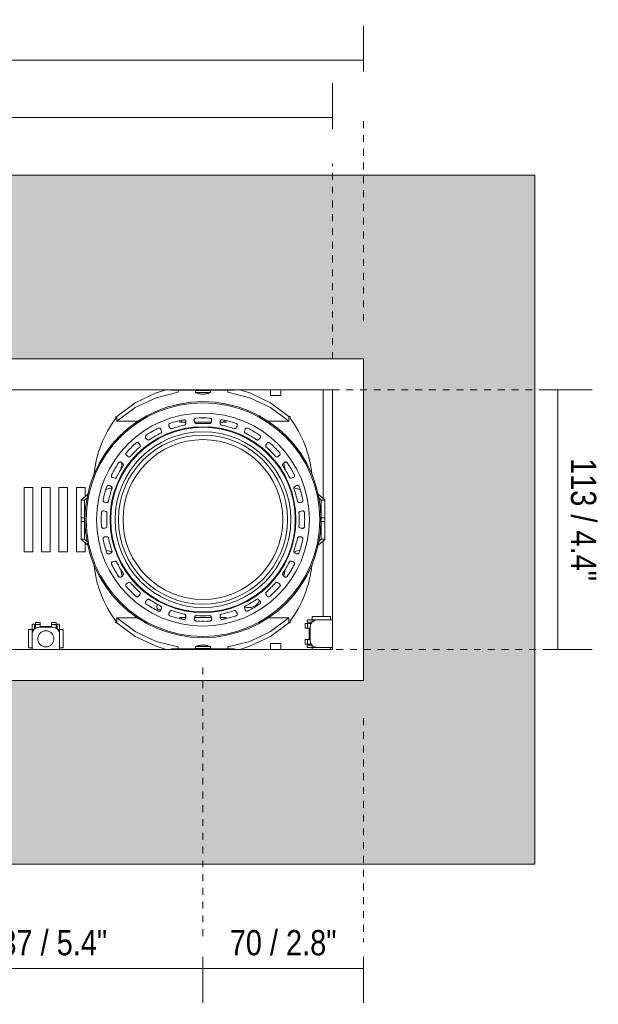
# Model space of a CAD drawing. Header units: millimetres. Extents: x -6861 to -4752, y -1287 to 6892.
# Tile 4 of 12: x -6522 to -6270, y 89 to 518. Entities that reach past the tile are written whole.
import ezdxf

# ---------------------------------------------------------------- set-up
doc = ezdxf.new("R2010")
doc.units = ezdxf.units.MM
doc.linetypes.add('Dash', pattern=[6, 3, -3])
doc.layers.add('A-ANNO-DIMS', color=7, linetype='Dash', lineweight=9, true_color=0xd2d2d2)
for name, color, linetype, lineweight in [('A-ANNO-DIMS-5', 7, 'Continuous', 9), ('A-WALL', 7, 'Continuous', 9), ('E-LITE-EQPM', 7, 'Continuous', 20)]:
    doc.layers.add(name, color=color, linetype=linetype, lineweight=lineweight)
doc.styles.add('Arial Narrow', font='ARIALN.TTF', dxfattribs={"height": 11})
doc.dimstyles.new('FARO_-_2_2mm_Arial_Narrow_mm_Inch_Right', dxfattribs={"dimscale": 304.8, "dimtxt": 11.257741, "dimasz": 0, "dimexe": 0.049213, "dimexo": 0.0625, "dimgap": 0.008202, "dimtad": 1, "dimdec": 0, "dimzin": 0, "dimdsep": 46, "dimtxsty": 'Arial Narrow', "dimblk1": 'NONE', "dimblk2": 'NONE', "dimsah": 1, "dimcen": 0.09, "dimadec": 0, "dimazin": 0, "dimtfac": 1, "dimtdec": 4, "dimtix": 1, "dimtmove": 0, "dimatfit": 3, "dimfxl": 0.016404, "dimfxlon": 1, "dimtvp": 1, "dimtolj": 1, "dimtzin": 0, "dimarcsym": 2})

# ---------------------------------------------------------------- blocks, each defined once
blk = doc.blocks.new('MINI COLIN-3 - 00-656166-Alzado_PDF')
at = {"layer": 'E-LITE-EQPM'}
for p, q in [((-6372.65, 370), (-6786.35, 370)), ((-6372.65, 230), (-6372.65, 370)), ((-6772.85, 356.5), (-6386.15, 356.5)), ((-6456.39, 356.5), (-6456.39, 356.31)), ((-6456.39, 356.31), (-6455.14, 356.31)), ((-6455.14, 356.31), (-6453.38, 356.31)), ((-6453.38, 356.31), (-6453.38, 356.5)), ((-6453.38, 355.45), (-6453.38, 356.31)), ((-6453.38, 356.31), (-6431.81, 356.31)), ((-6445.86, 356.18), (-6445.86, 355.33)), ((-6442.6, 356.18), (-6445.86, 356.18)), ((-6444.68, 356.31), (-6444.68, 356.18)), ((-6439.33, 356.18), (-6442.6, 356.18)), ((-6440.51, 356.18), (-6440.51, 356.31)), ((-6439.33, 355.33), (-6439.33, 356.18)), ((-6431.81, 356.5), (-6431.81, 356.31)), ((-6431.81, 356.31), (-6431.81, 355.45)), ((-6431.81, 356.31), (-6430.05, 356.31)), ((-6430.05, 356.31), (-6428.8, 356.31)), ((-6428.8, 356.31), (-6428.8, 356.5)), ((-6413.19, 354), (-6413.19, 356.5)), ((-6408.69, 356.5), (-6408.69, 354)), ((-6390.2, 309.17), (-6390.2, 356.5)), ((-6386.15, 356.5), (-6386.15, 243.5)), ((-6442.6, 355.33), (-6445.86, 355.33)), ((-6439.33, 355.33), (-6442.6, 355.33)), ((-6408.69, 354), (-6413.19, 354)), ((-6481.04, 343.46), (-6481.13, 343.46)), ((-6480.63, 344.96), (-6480.06, 344.96)), ((-6480.63, 344.96), (-6480.63, 344.15)), ((-6480.06, 342.84), (-6480.06, 344.96)), ((-6452.66, 343.12), (-6452.66, 342.5)), ((-6451.85, 343.31), (-6451.85, 342.5)), ((-6433.34, 343.31), (-6433.34, 342.5)), ((-6432.54, 343.12), (-6432.54, 342.5)), ((-6405.13, 344.96), (-6404.57, 344.96)), ((-6405.13, 344.96), (-6405.13, 342.84)), ((-6404.57, 344.15), (-6404.57, 344.96)), ((-6404.06, 343.46), (-6404.15, 343.46)), ((-6470.91, 342.84), (-6480.06, 342.84)), ((-6451.85, 342.5), (-6452.66, 342.5)), ((-6450.12, 342.5), (-6451.85, 342.5)), ((-6438.99, 342.5), (-6446.2, 342.5)), ((-6433.34, 342.5), (-6435.07, 342.5)), ((-6432.54, 342.5), (-6433.34, 342.5)), ((-6405.13, 342.84), (-6414.28, 342.84)), ((-6520.55, 298.53), (-6520.55, 314)), ((-6520.55, 314), (-6516.75, 314)), ((-6516.75, 314), (-6516.75, 298.53)), ((-6512.95, 298.53), (-6512.95, 314)), ((-6512.95, 314), (-6509.15, 314)), ((-6509.15, 314), (-6509.15, 298.53)), ((-6505.35, 298.53), (-6505.35, 314)), ((-6505.35, 314), (-6501.55, 314)), ((-6501.55, 314), (-6501.55, 298.53)), ((-6497.75, 298.53), (-6497.75, 314)), ((-6497.75, 314), (-6493.95, 314)), ((-6493.95, 314), (-6493.95, 310.08)), ((-6482.21, 313.8), (-6484.91, 313.05)), ((-6400.28, 313.05), (-6402.98, 313.8)), ((-6495.65, 308.61), (-6492.77, 311.09)), ((-6493.04, 309.49), (-6494.15, 308.53)), ((-6392.42, 311.09), (-6389.54, 308.61)), ((-6391.04, 308.53), (-6392.15, 309.49)), ((-6495.65, 308.46), (-6495.65, 308.61)), ((-6495.65, 306.18), (-6495.65, 308.46)), ((-6495.65, 308.46), (-6494.15, 308.46)), ((-6495.65, 300.8), (-6495.65, 306.18)), ((-6494.15, 308.53), (-6494.15, 308.46)), ((-6494.15, 308.46), (-6494.15, 306.18)), ((-6494.15, 306.18), (-6494.15, 300.8)), ((-6391.04, 308.46), (-6391.04, 308.53)), ((-6391.04, 306.18), (-6391.04, 308.46)), ((-6391.04, 308.46), (-6389.54, 308.46)), ((-6391.04, 300.8), (-6391.04, 306.18)), ((-6389.54, 308.61), (-6389.54, 308.46)), ((-6389.54, 308.46), (-6389.54, 306.18)), ((-6389.54, 306.18), (-6389.54, 300.8)), ((-6494.15, 300.8), (-6495.65, 300.8)), ((-6495.65, 300.8), (-6495.65, 299.2)), ((-6494.15, 300.8), (-6494.15, 299.2)), ((-6389.54, 300.8), (-6391.04, 300.8)), ((-6391.04, 300.8), (-6391.04, 299.2)), ((-6389.54, 300.8), (-6389.54, 299.2)), ((-6520.55, 286), (-6520.55, 298.53)), ((-6516.75, 298.53), (-6516.75, 286)), ((-6512.95, 286), (-6512.95, 298.53)), ((-6509.15, 298.53), (-6509.15, 286)), ((-6505.35, 286), (-6505.35, 298.53)), ((-6501.55, 298.53), (-6501.55, 286)), ((-6497.75, 286), (-6497.75, 298.53)), ((-6495.65, 299.2), (-6494.15, 299.2)), ((-6495.65, 293.82), (-6495.65, 299.2)), ((-6494.15, 299.2), (-6494.15, 293.82)), ((-6391.04, 299.2), (-6389.54, 299.2)), ((-6391.04, 293.82), (-6391.04, 299.2)), ((-6389.54, 299.2), (-6389.54, 293.82)), ((-6495.65, 291.54), (-6495.65, 293.82)), ((-6494.15, 293.82), (-6494.15, 291.54)), ((-6391.04, 291.54), (-6391.04, 293.82)), ((-6389.54, 293.82), (-6389.54, 291.54)), ((-6495.65, 291.39), (-6495.65, 291.54)), ((-6495.65, 291.54), (-6494.15, 291.54)), ((-6492.77, 288.91), (-6495.65, 291.39)), ((-6494.15, 291.54), (-6494.15, 291.47)), ((-6494.15, 291.47), (-6493.04, 290.51)), ((-6493.95, 289.92), (-6493.95, 286)), ((-6389.54, 291.39), (-6392.42, 288.91)), ((-6392.15, 290.51), (-6391.04, 291.47)), ((-6391.04, 291.47), (-6391.04, 291.54)), ((-6391.04, 291.54), (-6389.54, 291.54)), ((-6390.2, 257.78), (-6390.2, 290.83)), ((-6389.54, 291.54), (-6389.54, 291.39)), ((-6516.75, 286), (-6520.55, 286)), ((-6509.15, 286), (-6512.95, 286)), ((-6501.55, 286), (-6505.35, 286)), ((-6493.95, 286), (-6497.75, 286)), ((-6484.85, 286.75), (-6482.24, 286.02)), ((-6402.95, 286.02), (-6400.34, 286.75)), ((-6394.98, 257.78), (-6394.98, 255.44)), ((-6394.98, 257.78), (-6393.76, 257.78)), ((-6393.76, 257.78), (-6386.97, 257.78)), ((-6386.97, 256.28), (-6386.97, 257.78)), ((-6516.06, 254.4), (-6517.06, 254.4)), ((-6517.06, 254.31), (-6517.06, 253.55)), ((-6517.06, 253.55), (-6517.06, 250.28)), ((-6516.06, 253.55), (-6516.06, 254.31)), ((-6516.06, 253.55), (-6516.06, 252.31)), ((-6515.56, 254.25), (-6515.56, 255.22)), ((-6515.56, 255.22), (-6513.56, 255.22)), ((-6515.56, 252.73), (-6515.56, 254.25)), ((-6513.56, 254.25), (-6515.56, 254.25)), ((-6508.1, 253.14), (-6513.99, 253.14)), ((-6513.56, 255.22), (-6513.56, 254.25)), ((-6513.56, 253.14), (-6513.56, 254.25)), ((-6508.56, 253.5), (-6513.56, 253.5)), ((-6508.56, 255.22), (-6506.56, 255.22)), ((-6508.56, 255.22), (-6508.56, 254.25)), ((-6506.56, 254.25), (-6508.56, 254.25)), ((-6508.56, 254.25), (-6508.56, 253.14)), ((-6506.56, 255.22), (-6506.56, 254.25)), ((-6506.56, 254.25), (-6506.56, 252.73)), ((-6505.06, 254.4), (-6506.06, 254.4)), ((-6506.06, 254.31), (-6506.06, 253.55)), ((-6506.06, 252.33), (-6506.06, 253.55)), ((-6505.06, 254.31), (-6505.06, 253.55)), ((-6505.06, 253.55), (-6505.06, 250.28)), ((-6481.04, 256.54), (-6481.13, 256.54)), ((-6480.63, 255.85), (-6480.63, 255.04)), ((-6480.06, 255.04), (-6480.63, 255.04)), ((-6470.91, 257.16), (-6480.06, 257.16)), ((-6480.06, 255.04), (-6480.06, 257.16)), ((-6452.66, 257.3), (-6451.85, 257.3)), ((-6452.66, 257.3), (-6452.66, 256.88)), ((-6451.85, 257.3), (-6450.12, 257.3)), ((-6451.85, 257.3), (-6451.85, 256.69)), ((-6446.25, 257.3), (-6438.94, 257.3)), ((-6435.07, 257.3), (-6433.34, 257.3)), ((-6433.34, 257.3), (-6432.54, 257.3)), ((-6433.34, 257.3), (-6433.34, 256.69)), ((-6432.54, 257.3), (-6432.54, 256.88)), ((-6405.13, 257.16), (-6414.28, 257.16)), ((-6405.13, 257.16), (-6405.13, 255.04)), ((-6404.57, 255.04), (-6405.13, 255.04)), ((-6404.57, 255.04), (-6404.57, 255.85)), ((-6404.06, 256.54), (-6404.15, 256.54)), ((-6398.02, 254.78), (-6397.05, 254.78)), ((-6398.02, 252.78), (-6398.02, 254.78)), ((-6397.2, 256.28), (-6397.2, 255.28)), ((-6396.35, 256.28), (-6397.11, 256.28)), ((-6397.11, 255.28), (-6396.35, 255.28)), ((-6397.05, 254.78), (-6395.54, 254.78)), ((-6397.05, 254.78), (-6397.05, 252.78)), ((-6393.07, 256.28), (-6396.35, 256.28)), ((-6395.14, 255.28), (-6396.35, 255.28)), ((-6395.95, 247.34), (-6395.95, 253.23)), ((-6392.91, 256.28), (-6393.07, 256.28)), ((-6392.9, 256.28), (-6386.15, 256.28)), ((-6516.19, 252.18), (-6518.56, 252.18)), ((-6518.56, 250.96), (-6518.56, 252.18)), ((-6518.56, 244.17), (-6518.56, 250.96)), ((-6517.06, 250.28), (-6517.06, 250.1)), ((-6517.05, 250.08), (-6517.05, 243.5)), ((-6503.56, 252.18), (-6505.9, 252.18)), ((-6505.06, 250.28), (-6505.06, 250.1)), ((-6505.05, 243.5), (-6505.05, 250.08)), ((-6503.56, 252.18), (-6503.56, 250.96)), ((-6503.56, 250.96), (-6503.56, 244.17)), ((-6397.05, 252.78), (-6398.02, 252.78)), ((-6397.05, 252.78), (-6395.95, 252.78)), ((-6396.3, 252.78), (-6396.3, 247.78)), ((-6453.38, 243.69), (-6453.38, 244.55)), ((-6445.86, 244.67), (-6445.86, 243.82)), ((-6445.86, 244.67), (-6442.6, 244.67)), ((-6442.6, 244.67), (-6439.33, 244.67)), ((-6439.33, 243.82), (-6439.33, 244.67)), ((-6431.81, 244.55), (-6431.81, 243.69)), ((-6413.19, 243.5), (-6413.19, 246)), ((-6413.19, 246), (-6408.69, 246)), ((-6408.69, 246), (-6408.69, 243.5)), ((-6398.02, 245.78), (-6398.02, 247.78)), ((-6397.05, 247.78), (-6398.02, 247.78)), ((-6397.05, 245.78), (-6398.02, 245.78)), ((-6397.2, 245.28), (-6397.2, 244.28)), ((-6396.35, 245.28), (-6397.11, 245.28)), ((-6395.95, 247.78), (-6397.05, 247.78)), ((-6397.05, 247.78), (-6397.05, 245.78)), ((-6395.54, 245.78), (-6397.05, 245.78)), ((-6396.35, 245.28), (-6395.14, 245.28)), ((-6394.98, 245.12), (-6394.98, 243.5)), ((-6386.15, 243.5), (-6772.85, 243.5)), ((-6518.56, 244.17), (-6517.06, 244.17)), ((-6505.05, 244.17), (-6503.56, 244.17)), ((-6456.39, 243.69), (-6456.39, 243.5)), ((-6455.14, 243.69), (-6456.39, 243.69)), ((-6453.38, 243.69), (-6455.14, 243.69)), ((-6453.38, 243.5), (-6453.38, 243.69)), ((-6431.81, 243.69), (-6453.38, 243.69)), ((-6445.86, 243.82), (-6442.6, 243.82)), ((-6444.68, 243.82), (-6444.68, 243.69)), ((-6442.6, 243.82), (-6439.33, 243.82)), ((-6440.51, 243.69), (-6440.51, 243.82)), ((-6431.81, 243.69), (-6431.81, 243.5)), ((-6430.05, 243.69), (-6431.81, 243.69)), ((-6428.8, 243.69), (-6430.05, 243.69)), ((-6428.8, 243.5), (-6428.8, 243.69)), ((-6396.35, 244.28), (-6397.11, 244.28)), ((-6393.07, 244.28), (-6396.35, 244.28)), ((-6392.91, 244.28), (-6393.07, 244.28)), ((-6386.15, 244.28), (-6392.89, 244.28)), ((-6386.97, 243.5), (-6386.97, 244.28)), ((-6786.35, 230), (-6372.65, 230))]:
    blk.add_line(p, q, dxfattribs=at)
at = {"layer": 'E-LITE-EQPM', "flags": 128}
for points in [[(-6480.06, 344.96), (-6472.07, 350.92), (-6463.06, 355.18), (-6458.69, 356.51)], [(-6426.5, 356.51), (-6422.14, 355.18), (-6413.12, 350.92), (-6405.13, 344.96)], [(-6453.38, 355.45), (-6463.06, 353.06), (-6472.07, 348.8), (-6480.06, 342.84)], [(-6442.6, 354.65), (-6442.92, 354.66), (-6443.25, 354.67), (-6443.57, 354.71), (-6443.9, 354.75), (-6444.22, 354.81), (-6444.54, 354.88), (-6444.85, 354.97), (-6445.17, 355.06), (-6445.47, 355.17), (-6445.78, 355.29), (-6445.86, 355.33)], [(-6439.33, 355.33), (-6439.63, 355.21), (-6439.94, 355.09), (-6440.25, 354.99), (-6440.56, 354.9), (-6440.88, 354.83), (-6441.2, 354.77), (-6441.53, 354.72), (-6441.85, 354.68), (-6442.18, 354.66), (-6442.5, 354.65), (-6442.6, 354.65)], [(-6405.13, 342.84), (-6413.12, 348.8), (-6422.14, 353.06), (-6431.81, 355.45)], [(-6446.16, 342.33), (-6446.27, 342.77), (-6446.38, 343.2)], [(-6438.81, 343.2), (-6438.92, 342.77), (-6439.03, 342.33)], [(-6460.92, 339.3), (-6460.8, 338.87), (-6460.68, 338.44)], [(-6456.99, 339.97), (-6457.21, 340.36), (-6457.43, 340.75)], [(-6450.12, 342.71), (-6450.12, 342.26), (-6450.11, 341.81)], [(-6435.08, 341.81), (-6435.07, 342.26), (-6435.07, 342.71)], [(-6427.76, 340.75), (-6427.98, 340.36), (-6428.2, 339.97)], [(-6424.52, 338.44), (-6424.39, 338.87), (-6424.27, 339.3)], [(-6466.85, 334.88), (-6467.16, 335.2), (-6467.47, 335.52)], [(-6417.72, 335.52), (-6418.03, 335.2), (-6418.34, 334.88)], [(-6470.47, 333.22), (-6470.24, 332.84), (-6470.01, 332.45)], [(-6415.18, 332.45), (-6414.95, 332.84), (-6414.72, 333.22)], [(-6475.05, 327.41), (-6475.43, 327.64), (-6475.82, 327.87)], [(-6409.37, 327.87), (-6409.76, 327.64), (-6410.14, 327.41)], [(-6478.12, 324.88), (-6477.8, 324.56), (-6477.47, 324.25)], [(-6407.72, 324.25), (-6407.4, 324.56), (-6407.07, 324.88)], [(-6481.04, 318.08), (-6481.47, 318.2), (-6481.9, 318.32)], [(-6403.29, 318.32), (-6403.72, 318.2), (-6404.15, 318.08)], [(-6483.35, 314.84), (-6482.95, 314.62), (-6482.56, 314.4)], [(-6402.63, 314.4), (-6402.24, 314.62), (-6401.85, 314.84)], [(-6484.41, 307.51), (-6484.86, 307.52), (-6485.3, 307.53)], [(-6399.89, 307.53), (-6400.34, 307.52), (-6400.78, 307.51)], [(-6485.8, 303.78), (-6485.36, 303.67), (-6484.93, 303.56)], [(-6400.26, 303.56), (-6399.83, 303.67), (-6399.39, 303.78)], [(-6484.93, 296.44), (-6485.36, 296.33), (-6485.8, 296.22)], [(-6399.39, 296.22), (-6399.83, 296.33), (-6400.26, 296.44)], [(-6485.3, 292.47), (-6484.86, 292.48), (-6484.41, 292.49)], [(-6400.78, 292.49), (-6400.34, 292.48), (-6399.89, 292.47)], [(-6482.56, 285.6), (-6482.95, 285.38), (-6483.35, 285.16)], [(-6401.85, 285.16), (-6402.24, 285.38), (-6402.63, 285.6)], [(-6481.9, 281.68), (-6481.47, 281.8), (-6481.04, 281.92)], [(-6404.15, 281.92), (-6403.72, 281.8), (-6403.29, 281.68)], [(-6477.47, 275.75), (-6477.8, 275.44), (-6478.12, 275.12)], [(-6407.07, 275.12), (-6407.4, 275.44), (-6407.72, 275.75)], [(-6475.82, 272.13), (-6475.43, 272.36), (-6475.05, 272.59)], [(-6410.14, 272.59), (-6409.76, 272.36), (-6409.37, 272.13)], [(-6470.01, 267.55), (-6470.24, 267.16), (-6470.47, 266.78)], [(-6414.72, 266.78), (-6414.95, 267.16), (-6415.18, 267.55)], [(-6467.47, 264.48), (-6467.16, 264.8), (-6466.85, 265.12)], [(-6418.34, 265.12), (-6418.03, 264.8), (-6417.72, 264.48)], [(-6460.68, 261.56), (-6460.8, 261.13), (-6460.92, 260.7)], [(-6457.43, 259.25), (-6457.21, 259.64), (-6456.99, 260.03)], [(-6450.11, 258.19), (-6450.12, 257.74), (-6450.12, 257.29)], [(-6446.38, 256.8), (-6446.27, 257.23), (-6446.16, 257.67)], [(-6439.03, 257.67), (-6438.92, 257.23), (-6438.81, 256.8)], [(-6435.07, 257.29), (-6435.07, 257.74), (-6435.08, 258.19)], [(-6428.2, 260.03), (-6427.98, 259.64), (-6427.76, 259.25)], [(-6424.27, 260.7), (-6424.39, 261.13), (-6424.52, 261.56)], [(-6480.06, 257.16), (-6472.07, 251.2), (-6463.06, 246.94), (-6453.38, 244.55)], [(-6458.69, 243.49), (-6463.06, 244.82), (-6472.07, 249.08), (-6480.06, 255.04)], [(-6431.81, 244.55), (-6422.14, 246.94), (-6413.12, 251.2), (-6405.13, 257.16)], [(-6405.13, 255.04), (-6413.12, 249.08), (-6422.14, 244.82), (-6426.5, 243.49)], [(-6445.86, 244.67), (-6445.56, 244.79), (-6445.25, 244.91), (-6444.94, 245.01), (-6444.63, 245.1), (-6444.31, 245.17), (-6443.99, 245.23), (-6443.66, 245.28), (-6443.34, 245.32), (-6443.01, 245.34), (-6442.69, 245.35), (-6442.6, 245.35)], [(-6442.6, 245.35), (-6442.27, 245.34), (-6441.94, 245.33), (-6441.62, 245.29), (-6441.29, 245.25), (-6440.97, 245.19), (-6440.65, 245.12), (-6440.34, 245.03), (-6440.03, 244.94), (-6439.72, 244.83), (-6439.41, 244.71), (-6439.33, 244.67)]]:
    blk.add_lwpolyline(points, dxfattribs=at)
at = {"layer": 'E-LITE-EQPM'}
for centre, radius, start, end in [((-6442.6, 300), 51.4, 90, 270), ((-6442.6, 300), 50.9, 360, 180), ((-6442.6, 300), 51.4, 270, 90), ((-6441.31, 314.99), 48.95, 143.4386, 174.383), ((-6442.6, 300), 46.38, 0, 180), ((-6442.6, 300), 44.31, 101.043, 108.957), ((-6442.6, 300), 44.31, 86.043, 93.957), ((-6442.6, 345.44), 1.26, 246.3604, 270), ((-6442.6, 345.44), 1.26, 270, 293.6396), ((-6442.6, 300), 44.31, 71.043, 78.957), ((-6443.89, 314.99), 48.95, 5.617, 36.5614), ((-6442.6, 300), 40.48, 0, 180), ((-6442.6, 300), 40.21, 0, 180), ((-6442.6, 300), 44.31, 116.043, 123.957), ((-6442.6, 300), 41.91, 101.1072, 108.8928), ((-6442.6, 300), 41.91, 86.1072, 93.8928), ((-6442.6, 300), 41.91, 71.1072, 78.8928), ((-6442.6, 300), 44.31, 56.043, 63.957), ((-6442.6, 300), 38.27, 0, 180), ((-6442.6, 300), 36.83, 0, 180), ((-6442.6, 300), 34.83, 0, 180), ((-6442.6, 300), 41.91, 116.1072, 123.8928), ((-6442.6, 300), 41.91, 56.1072, 63.8928), ((-6442.6, 300), 44.31, 131.043, 138.957), ((-6442.6, 300), 41.91, 131.1072, 138.8928), ((-6442.6, 300), 41.91, 41.1072, 48.8928), ((-6442.6, 300), 44.31, 41.043, 48.957), ((-6442.6, 300), 44.31, 146.043, 153.957), ((-6442.6, 300), 41.91, 146.1072, 153.8928), ((-6441.94, 317.4), 36.65, 168.6982, 172.9578), ((-6442.6, 300), 41.91, 26.1072, 33.8928), ((-6443.25, 317.4), 36.65, 7.0422, 11.3018), ((-6442.6, 300), 44.31, 26.043, 33.957), ((-6442.6, 300), 44.31, 161.043, 168.957), ((-6442.6, 300), 41.91, 161.1072, 168.8928), ((-6442.6, 300), 41.91, 11.1072, 18.8928), ((-6442.6, 300), 44.31, 11.043, 18.957), ((-6442.6, 300), 44.31, 176.043, 180), ((-6442.6, 300), 41.91, 176.1072, 180), ((-6442.6, 300), 41.91, 360, 3.8928), ((-6442.6, 300), 44.31, 0, 3.957), ((-6442.6, 300), 50.9, 180, 360), ((-6442.6, 300), 46.38, 180, 360), ((-6442.6, 300), 44.31, 180, 183.957), ((-6442.6, 300), 41.91, 180, 183.8928), ((-6442.6, 300), 40.48, 180, 360), ((-6442.6, 300), 40.21, 180, 360), ((-6442.6, 300), 38.27, 180, 360), ((-6442.6, 300), 36.83, 180, 360), ((-6442.6, 300), 34.83, 180, 360), ((-6442.6, 300), 41.91, 356.1072, 360), ((-6442.6, 300), 44.31, 356.043, 360), ((-6442.6, 300), 41.91, 191.1072, 198.8928), ((-6442.6, 300), 41.91, 341.1072, 348.8928), ((-6442.6, 300), 44.31, 191.043, 198.957), ((-6442.6, 300), 44.31, 341.043, 348.957), ((-6441.31, 285.01), 48.95, 185.617, 216.5614), ((-6442.6, 300), 44.31, 206.043, 213.957), ((-6442.6, 300), 41.91, 206.1072, 213.8928), ((-6442.6, 300), 41.91, 326.1072, 333.8928), ((-6442.6, 300), 44.31, 326.043, 333.957), ((-6443.89, 285.01), 48.95, 323.4386, 354.383), ((-6441.94, 282.6), 36.65, 187.0422, 191.3018), ((-6443.25, 282.6), 36.65, 348.6982, 352.9578), ((-6442.6, 300), 44.31, 221.043, 228.957), ((-6442.6, 300), 41.91, 221.1072, 228.8928), ((-6442.6, 300), 41.91, 311.1072, 318.8928), ((-6442.6, 300), 44.31, 311.043, 318.957), ((-6442.6, 300), 44.31, 236.043, 243.957), ((-6442.6, 300), 41.91, 236.1072, 243.8928), ((-6461.49, 262), 1.26, 126.4321, 270), ((-6422.68, 266.95), 5.25, 249.7153, 270), ((-6442.6, 300), 41.91, 296.1072, 303.8928), ((-6442.6, 300), 44.31, 296.043, 303.957), ((-6422.68, 266.95), 5.25, 270, 334.7884), ((-6461.49, 262), 1.26, 270, 300), ((-6442.6, 300), 44.31, 251.043, 258.957), ((-6442.6, 300), 41.91, 251.1072, 258.8928), ((-6442.6, 300), 41.91, 266.1072, 273.8928), ((-6442.6, 300), 41.91, 281.1072, 288.8928), ((-6442.6, 300), 44.31, 281.043, 288.957), ((-6513.99, 250.08), 3.06, 90, 180), ((-6508.1, 250.08), 3.06, 360, 90), ((-6442.6, 300), 44.31, 266.043, 273.957), ((-6442.6, 254.56), 1.26, 90, 113.6396), ((-6442.6, 254.56), 1.26, 66.3604, 90), ((-6392.9, 253.23), 3.06, 90, 180), ((-6511.06, 248.08), 3.52, 90, 270), ((-6511.06, 248.08), 3.52, 270, 90), ((-6392.89, 247.34), 3.06, 180, 270)]:
    blk.add_arc(centre, radius, start, end, dxfattribs=at)
for points, knots in [([(-6451.08, 343.49), (-6450.94, 343.51), (-6450.69, 343.49), (-6450.42, 343.34), (-6450.26, 343.16), (-6450.15, 342.96), (-6450.12, 342.8), (-6450.12, 342.71)], [-1, -1, -1, -1, -0.7, -0.5, -0.35, -0.2, 0, 0, 0, 0]), ([(-6446.38, 343.2), (-6446.41, 343.33), (-6446.41, 343.55), (-6446.3, 343.8), (-6446.16, 343.99), (-6445.94, 344.15), (-6445.75, 344.19), (-6445.65, 344.2)], [-1, -1, -1, -1, -0.7, -0.55, -0.4, -0.2, 0, 0, 0, 0]), ([(-6439.54, 344.2), (-6439.39, 344.19), (-6439.16, 344.11), (-6438.94, 343.89), (-6438.83, 343.68), (-6438.78, 343.45), (-6438.79, 343.29), (-6438.81, 343.2)], [-1, -1, -1, -1, -0.7, -0.5, -0.35, -0.2, 0, 0, 0, 0]), ([(-6435.07, 342.71), (-6435.07, 342.84), (-6435.01, 343.05), (-6434.84, 343.27), (-6434.65, 343.42), (-6434.4, 343.51), (-6434.2, 343.51), (-6434.11, 343.49)], [-1, -1, -1, -1, -0.7, -0.55, -0.4, -0.2, 0, 0, 0, 0]), ([(-6462.05, 339.81), (-6461.92, 339.87), (-6461.67, 339.92), (-6461.37, 339.84), (-6461.17, 339.71), (-6461.02, 339.54), (-6460.95, 339.39), (-6460.92, 339.3)], [-1, -1, -1, -1, -0.7, -0.5, -0.35, -0.2, 0, 0, 0, 0]), ([(-6457.43, 340.75), (-6457.5, 340.87), (-6457.55, 341.07), (-6457.51, 341.35), (-6457.42, 341.57), (-6457.25, 341.78), (-6457.08, 341.87), (-6456.99, 341.9)], [-1, -1, -1, -1, -0.7, -0.55, -0.4, -0.2, 0, 0, 0, 0]), ([(-6456.17, 339.65), (-6456.28, 339.61), (-6456.47, 339.6), (-6456.7, 339.68), (-6456.87, 339.79), (-6456.96, 339.9), (-6456.99, 339.97)], [-1, -1, -1, -1, -0.625, -0.4375, -0.25, 0, 0, 0, 0]), ([(-6445.44, 341.81), (-6445.57, 341.8), (-6445.75, 341.84), (-6445.95, 341.98), (-6446.08, 342.13), (-6446.14, 342.26), (-6446.16, 342.33)], [-1, -1, -1, -1, -0.625, -0.4375, -0.25, 0, 0, 0, 0]), ([(-6434.52, 341.12), (-6434.64, 341.15), (-6434.82, 341.23), (-6434.97, 341.42), (-6435.06, 341.6), (-6435.08, 341.73), (-6435.08, 341.81)], [-1, -1, -1, -1, -0.625, -0.4375, -0.25, 0, 0, 0, 0]), ([(-6428.2, 341.9), (-6428.06, 341.86), (-6427.86, 341.72), (-6427.7, 341.44), (-6427.65, 341.21), (-6427.66, 340.98), (-6427.72, 340.83), (-6427.76, 340.75)], [-1, -1, -1, -1, -0.7, -0.5, -0.35, -0.2, 0, 0, 0, 0]), ([(-6424.27, 339.3), (-6424.23, 339.44), (-6424.13, 339.62), (-6423.9, 339.79), (-6423.69, 339.88), (-6423.42, 339.9), (-6423.23, 339.85), (-6423.14, 339.81)], [-1, -1, -1, -1, -0.7, -0.55, -0.4, -0.2, 0, 0, 0, 0]), ([(-6467.47, 335.52), (-6467.57, 335.62), (-6467.67, 335.8), (-6467.71, 336.08), (-6467.68, 336.32), (-6467.57, 336.56), (-6467.43, 336.7), (-6467.34, 336.75)], [-1, -1, -1, -1, -0.7, -0.55, -0.4, -0.2, 0, 0, 0, 0]), ([(-6465.96, 334.79), (-6466.07, 334.72), (-6466.25, 334.66), (-6466.49, 334.68), (-6466.68, 334.74), (-6466.79, 334.82), (-6466.85, 334.88)], [-1, -1, -1, -1, -0.625, -0.4375, -0.25, 0, 0, 0, 0]), ([(-6424.15, 337.63), (-6424.27, 337.69), (-6424.41, 337.81), (-6424.51, 338.03), (-6424.55, 338.23), (-6424.54, 338.37), (-6424.52, 338.44)], [-1, -1, -1, -1, -0.625, -0.4375, -0.25, 0, 0, 0, 0]), ([(-6417.85, 336.75), (-6417.73, 336.67), (-6417.56, 336.48), (-6417.48, 336.18), (-6417.49, 335.94), (-6417.56, 335.72), (-6417.66, 335.59), (-6417.72, 335.52)], [-1, -1, -1, -1, -0.7, -0.5, -0.35, -0.2, 0, 0, 0, 0]), ([(-6471.69, 333.42), (-6471.58, 333.51), (-6471.35, 333.62), (-6471.04, 333.62), (-6470.82, 333.55), (-6470.62, 333.42), (-6470.52, 333.3), (-6470.47, 333.22)], [-1, -1, -1, -1, -0.7, -0.5, -0.35, -0.2, 0, 0, 0, 0]), ([(-6415.04, 331.58), (-6415.14, 331.66), (-6415.24, 331.82), (-6415.29, 332.06), (-6415.27, 332.26), (-6415.22, 332.39), (-6415.18, 332.45)], [-1, -1, -1, -1, -0.625, -0.4375, -0.25, 0, 0, 0, 0]), ([(-6414.72, 333.22), (-6414.65, 333.34), (-6414.5, 333.49), (-6414.24, 333.6), (-6414.01, 333.63), (-6413.75, 333.58), (-6413.58, 333.48), (-6413.5, 333.42)], [-1, -1, -1, -1, -0.7, -0.55, -0.4, -0.2, 0, 0, 0, 0]), ([(-6475.82, 327.87), (-6475.94, 327.94), (-6476.08, 328.09), (-6476.19, 328.35), (-6476.22, 328.59), (-6476.18, 328.85), (-6476.08, 329.02), (-6476.01, 329.09)], [-1, -1, -1, -1, -0.7, -0.55, -0.4, -0.2, 0, 0, 0, 0]), ([(-6474.17, 327.55), (-6474.25, 327.46), (-6474.41, 327.35), (-6474.65, 327.31), (-6474.85, 327.32), (-6474.98, 327.37), (-6475.05, 327.41)], [-1, -1, -1, -1, -0.625, -0.4375, -0.25, 0, 0, 0, 0]), ([(-6409.18, 329.09), (-6409.08, 328.98), (-6408.98, 328.76), (-6408.98, 328.45), (-6409.05, 328.22), (-6409.17, 328.03), (-6409.29, 327.92), (-6409.37, 327.87)], [-1, -1, -1, -1, -0.7, -0.5, -0.35, -0.2, 0, 0, 0, 0]), ([(-6479.35, 324.75), (-6479.27, 324.87), (-6479.08, 325.03), (-6478.77, 325.11), (-6478.54, 325.1), (-6478.32, 325.03), (-6478.18, 324.94), (-6478.12, 324.88)], [-1, -1, -1, -1, -0.7, -0.5, -0.35, -0.2, 0, 0, 0, 0]), ([(-6407.81, 323.37), (-6407.88, 323.47), (-6407.94, 323.65), (-6407.92, 323.9), (-6407.85, 324.09), (-6407.77, 324.2), (-6407.72, 324.25)], [-1, -1, -1, -1, -0.625, -0.4375, -0.25, 0, 0, 0, 0]), ([(-6407.07, 324.88), (-6406.98, 324.97), (-6406.79, 325.08), (-6406.51, 325.11), (-6406.28, 325.08), (-6406.04, 324.97), (-6405.9, 324.83), (-6405.84, 324.75)], [-1, -1, -1, -1, -0.7, -0.55, -0.4, -0.2, 0, 0, 0, 0]), ([(-6481.9, 318.32), (-6482.03, 318.36), (-6482.21, 318.47), (-6482.39, 318.69), (-6482.48, 318.91), (-6482.5, 319.18), (-6482.45, 319.37), (-6482.4, 319.45)], [-1, -1, -1, -1, -0.7, -0.55, -0.4, -0.2, 0, 0, 0, 0]), ([(-6480.23, 318.44), (-6480.28, 318.33), (-6480.41, 318.19), (-6480.63, 318.08), (-6480.82, 318.04), (-6480.96, 318.06), (-6481.04, 318.08)], [-1, -1, -1, -1, -0.625, -0.4375, -0.25, 0, 0, 0, 0]), ([(-6402.79, 319.45), (-6402.72, 319.32), (-6402.68, 319.08), (-6402.76, 318.77), (-6402.89, 318.58), (-6403.06, 318.42), (-6403.2, 318.35), (-6403.29, 318.32)], [-1, -1, -1, -1, -0.7, -0.5, -0.35, -0.2, 0, 0, 0, 0]), ([(-6484.5, 314.39), (-6484.45, 314.53), (-6484.31, 314.74), (-6484.04, 314.89), (-6483.81, 314.94), (-6483.58, 314.93), (-6483.43, 314.88), (-6483.35, 314.84)], [-1, -1, -1, -1, -0.7, -0.5, -0.35, -0.2, 0, 0, 0, 0]), ([(-6402.95, 313.57), (-6402.99, 313.69), (-6403, 313.88), (-6402.92, 314.11), (-6402.8, 314.27), (-6402.7, 314.36), (-6402.63, 314.4)], [-1, -1, -1, -1, -0.625, -0.4375, -0.25, 0, 0, 0, 0]), ([(-6401.85, 314.84), (-6401.73, 314.9), (-6401.52, 314.96), (-6401.24, 314.92), (-6401.02, 314.83), (-6400.82, 314.66), (-6400.72, 314.49), (-6400.69, 314.39)], [-1, -1, -1, -1, -0.7, -0.55, -0.4, -0.2, 0, 0, 0, 0]), ([(-6485.3, 307.53), (-6485.44, 307.53), (-6485.64, 307.59), (-6485.87, 307.76), (-6486.01, 307.94), (-6486.1, 308.19), (-6486.1, 308.39), (-6486.08, 308.49)], [-1, -1, -1, -1, -0.7, -0.55, -0.4, -0.2, 0, 0, 0, 0]), ([(-6483.72, 308.07), (-6483.74, 307.95), (-6483.83, 307.78), (-6484.01, 307.62), (-6484.19, 307.53), (-6484.33, 307.51), (-6484.41, 307.51)], [-1, -1, -1, -1, -0.625, -0.4375, -0.25, 0, 0, 0, 0]), ([(-6399.11, 308.49), (-6399.08, 308.34), (-6399.1, 308.1), (-6399.26, 307.82), (-6399.43, 307.67), (-6399.64, 307.56), (-6399.8, 307.53), (-6399.89, 307.53)], [-1, -1, -1, -1, -0.7, -0.5, -0.35, -0.2, 0, 0, 0, 0]), ([(-6486.8, 303.06), (-6486.79, 303.2), (-6486.7, 303.44), (-6486.48, 303.66), (-6486.27, 303.77), (-6486.05, 303.82), (-6485.89, 303.81), (-6485.8, 303.78)], [-1, -1, -1, -1, -0.7, -0.5, -0.35, -0.2, 0, 0, 0, 0]), ([(-6400.79, 302.85), (-6400.79, 302.97), (-6400.75, 303.16), (-6400.62, 303.36), (-6400.47, 303.49), (-6400.34, 303.54), (-6400.26, 303.56)], [-1, -1, -1, -1, -0.625, -0.4375, -0.25, 0, 0, 0, 0]), ([(-6399.39, 303.78), (-6399.26, 303.82), (-6399.05, 303.82), (-6398.79, 303.71), (-6398.6, 303.56), (-6398.45, 303.35), (-6398.4, 303.15), (-6398.39, 303.06)], [-1, -1, -1, -1, -0.7, -0.55, -0.4, -0.2, 0, 0, 0, 0]), ([(-6485.8, 296.22), (-6485.93, 296.18), (-6486.14, 296.18), (-6486.4, 296.29), (-6486.59, 296.44), (-6486.74, 296.65), (-6486.79, 296.85), (-6486.8, 296.94)], [-1, -1, -1, -1, -0.7, -0.55, -0.4, -0.2, 0, 0, 0, 0]), ([(-6484.41, 297.15), (-6484.4, 297.03), (-6484.44, 296.84), (-6484.57, 296.64), (-6484.72, 296.51), (-6484.85, 296.46), (-6484.93, 296.44)], [-1, -1, -1, -1, -0.625, -0.4375, -0.25, 0, 0, 0, 0]), ([(-6398.39, 296.94), (-6398.4, 296.8), (-6398.49, 296.56), (-6398.71, 296.34), (-6398.92, 296.23), (-6399.14, 296.18), (-6399.31, 296.19), (-6399.39, 296.22)], [-1, -1, -1, -1, -0.7, -0.5, -0.35, -0.2, 0, 0, 0, 0]), ([(-6486.08, 291.51), (-6486.11, 291.66), (-6486.09, 291.9), (-6485.93, 292.18), (-6485.76, 292.33), (-6485.56, 292.44), (-6485.39, 292.47), (-6485.3, 292.47)], [-1, -1, -1, -1, -0.7, -0.5, -0.35, -0.2, 0, 0, 0, 0]), ([(-6401.47, 291.93), (-6401.45, 292.05), (-6401.36, 292.22), (-6401.18, 292.38), (-6401, 292.47), (-6400.86, 292.49), (-6400.78, 292.49)], [-1, -1, -1, -1, -0.625, -0.4375, -0.25, 0, 0, 0, 0]), ([(-6399.89, 292.47), (-6399.75, 292.47), (-6399.55, 292.41), (-6399.32, 292.24), (-6399.18, 292.06), (-6399.09, 291.81), (-6399.09, 291.61), (-6399.11, 291.51)], [-1, -1, -1, -1, -0.7, -0.55, -0.4, -0.2, 0, 0, 0, 0]), ([(-6483.35, 285.16), (-6483.46, 285.1), (-6483.67, 285.04), (-6483.95, 285.08), (-6484.17, 285.17), (-6484.37, 285.34), (-6484.47, 285.51), (-6484.5, 285.61)], [-1, -1, -1, -1, -0.7, -0.55, -0.4, -0.2, 0, 0, 0, 0]), ([(-6482.25, 286.43), (-6482.2, 286.31), (-6482.19, 286.12), (-6482.27, 285.89), (-6482.39, 285.73), (-6482.49, 285.64), (-6482.56, 285.6)], [-1, -1, -1, -1, -0.625, -0.4375, -0.25, 0, 0, 0, 0]), ([(-6400.69, 285.61), (-6400.74, 285.47), (-6400.88, 285.26), (-6401.15, 285.11), (-6401.38, 285.06), (-6401.61, 285.07), (-6401.77, 285.12), (-6401.85, 285.16)], [-1, -1, -1, -1, -0.7, -0.5, -0.35, -0.2, 0, 0, 0, 0]), ([(-6482.4, 280.55), (-6482.47, 280.68), (-6482.51, 280.92), (-6482.43, 281.23), (-6482.31, 281.42), (-6482.14, 281.58), (-6481.99, 281.65), (-6481.9, 281.68)], [-1, -1, -1, -1, -0.7, -0.5, -0.35, -0.2, 0, 0, 0, 0]), ([(-6404.96, 281.56), (-6404.91, 281.67), (-6404.78, 281.81), (-6404.56, 281.92), (-6404.37, 281.96), (-6404.23, 281.94), (-6404.15, 281.92)], [-1, -1, -1, -1, -0.625, -0.4375, -0.25, 0, 0, 0, 0]), ([(-6403.29, 281.68), (-6403.16, 281.64), (-6402.98, 281.53), (-6402.81, 281.31), (-6402.71, 281.09), (-6402.69, 280.82), (-6402.74, 280.63), (-6402.79, 280.55)], [-1, -1, -1, -1, -0.7, -0.55, -0.4, -0.2, 0, 0, 0, 0]), ([(-6478.12, 275.12), (-6478.22, 275.03), (-6478.4, 274.92), (-6478.68, 274.89), (-6478.91, 274.92), (-6479.15, 275.03), (-6479.29, 275.17), (-6479.35, 275.25)], [-1, -1, -1, -1, -0.7, -0.55, -0.4, -0.2, 0, 0, 0, 0]), ([(-6477.38, 276.63), (-6477.31, 276.53), (-6477.25, 276.35), (-6477.27, 276.1), (-6477.34, 275.91), (-6477.42, 275.8), (-6477.47, 275.75)], [-1, -1, -1, -1, -0.625, -0.4375, -0.25, 0, 0, 0, 0]), ([(-6405.84, 275.25), (-6405.93, 275.13), (-6406.12, 274.97), (-6406.42, 274.89), (-6406.65, 274.9), (-6406.87, 274.97), (-6407.01, 275.06), (-6407.07, 275.12)], [-1, -1, -1, -1, -0.7, -0.5, -0.35, -0.2, 0, 0, 0, 0]), ([(-6476.01, 270.91), (-6476.11, 271.02), (-6476.22, 271.24), (-6476.21, 271.55), (-6476.14, 271.78), (-6476.02, 271.97), (-6475.9, 272.08), (-6475.82, 272.13)], [-1, -1, -1, -1, -0.7, -0.5, -0.35, -0.2, 0, 0, 0, 0]), ([(-6411.02, 272.45), (-6410.94, 272.54), (-6410.78, 272.65), (-6410.54, 272.69), (-6410.34, 272.68), (-6410.21, 272.63), (-6410.14, 272.59)], [-1, -1, -1, -1, -0.625, -0.4375, -0.25, 0, 0, 0, 0]), ([(-6409.37, 272.13), (-6409.26, 272.06), (-6409.11, 271.91), (-6409, 271.65), (-6408.97, 271.41), (-6409.01, 271.15), (-6409.11, 270.98), (-6409.18, 270.91)], [-1, -1, -1, -1, -0.7, -0.55, -0.4, -0.2, 0, 0, 0, 0]), ([(-6470.47, 266.78), (-6470.54, 266.66), (-6470.69, 266.51), (-6470.95, 266.4), (-6471.18, 266.37), (-6471.45, 266.42), (-6471.62, 266.52), (-6471.69, 266.58)], [-1, -1, -1, -1, -0.7, -0.55, -0.4, -0.2, 0, 0, 0, 0]), ([(-6470.15, 268.42), (-6470.05, 268.34), (-6469.95, 268.18), (-6469.9, 267.94), (-6469.92, 267.74), (-6469.97, 267.61), (-6470.01, 267.55)], [-1, -1, -1, -1, -0.625, -0.4375, -0.25, 0, 0, 0, 0]), ([(-6413.5, 266.58), (-6413.61, 266.49), (-6413.84, 266.38), (-6414.15, 266.38), (-6414.37, 266.45), (-6414.57, 266.58), (-6414.68, 266.7), (-6414.72, 266.78)], [-1, -1, -1, -1, -0.7, -0.5, -0.35, -0.2, 0, 0, 0, 0]), ([(-6467.34, 263.25), (-6467.46, 263.33), (-6467.63, 263.52), (-6467.71, 263.82), (-6467.7, 264.06), (-6467.63, 264.28), (-6467.54, 264.41), (-6467.47, 264.48)], [-1, -1, -1, -1, -0.7, -0.5, -0.35, -0.2, 0, 0, 0, 0]), ([(-6461.04, 262.37), (-6460.93, 262.31), (-6460.78, 262.19), (-6460.68, 261.97), (-6460.64, 261.77), (-6460.65, 261.63), (-6460.68, 261.56)], [-1, -1, -1, -1, -0.625, -0.4375, -0.25, 0, 0, 0, 0]), ([(-6419.23, 265.21), (-6419.12, 265.28), (-6418.94, 265.34), (-6418.7, 265.32), (-6418.51, 265.26), (-6418.4, 265.18), (-6418.34, 265.12)], [-1, -1, -1, -1, -0.625, -0.4375, -0.25, 0, 0, 0, 0]), ([(-6417.72, 264.48), (-6417.62, 264.38), (-6417.52, 264.2), (-6417.48, 263.92), (-6417.51, 263.68), (-6417.63, 263.44), (-6417.77, 263.3), (-6417.85, 263.25)], [-1, -1, -1, -1, -0.7, -0.55, -0.4, -0.2, 0, 0, 0, 0]), ([(-6460.92, 260.7), (-6460.96, 260.56), (-6461.06, 260.38), (-6461.29, 260.21), (-6461.51, 260.12), (-6461.77, 260.1), (-6461.96, 260.15), (-6462.05, 260.19)], [-1, -1, -1, -1, -0.7, -0.55, -0.4, -0.2, 0, 0, 0, 0]), ([(-6456.99, 258.1), (-6457.13, 258.14), (-6457.33, 258.28), (-6457.49, 258.56), (-6457.54, 258.79), (-6457.53, 259.02), (-6457.48, 259.17), (-6457.43, 259.25)], [-1, -1, -1, -1, -0.7, -0.5, -0.35, -0.2, 0, 0, 0, 0]), ([(-6450.67, 258.88), (-6450.55, 258.85), (-6450.38, 258.77), (-6450.22, 258.58), (-6450.13, 258.4), (-6450.11, 258.27), (-6450.11, 258.19)], [-1, -1, -1, -1, -0.625, -0.4375, -0.25, 0, 0, 0, 0]), ([(-6439.75, 258.19), (-6439.63, 258.2), (-6439.44, 258.16), (-6439.24, 258.02), (-6439.11, 257.87), (-6439.05, 257.74), (-6439.03, 257.67)], [-1, -1, -1, -1, -0.625, -0.4375, -0.25, 0, 0, 0, 0]), ([(-6429.03, 260.35), (-6428.91, 260.39), (-6428.72, 260.4), (-6428.49, 260.32), (-6428.32, 260.21), (-6428.24, 260.1), (-6428.2, 260.03)], [-1, -1, -1, -1, -0.625, -0.4375, -0.25, 0, 0, 0, 0]), ([(-6427.76, 259.25), (-6427.69, 259.13), (-6427.64, 258.93), (-6427.68, 258.65), (-6427.77, 258.43), (-6427.94, 258.22), (-6428.11, 258.13), (-6428.2, 258.1)], [-1, -1, -1, -1, -0.7, -0.55, -0.4, -0.2, 0, 0, 0, 0]), ([(-6423.14, 260.19), (-6423.27, 260.13), (-6423.52, 260.08), (-6423.82, 260.16), (-6424.02, 260.29), (-6424.18, 260.46), (-6424.25, 260.61), (-6424.27, 260.7)], [-1, -1, -1, -1, -0.7, -0.5, -0.35, -0.2, 0, 0, 0, 0]), ([(-6450.12, 257.29), (-6450.12, 257.16), (-6450.18, 256.95), (-6450.35, 256.73), (-6450.54, 256.58), (-6450.79, 256.49), (-6450.99, 256.49), (-6451.08, 256.51)], [-1, -1, -1, -1, -0.7, -0.55, -0.4, -0.2, 0, 0, 0, 0]), ([(-6445.65, 255.8), (-6445.8, 255.81), (-6446.03, 255.89), (-6446.25, 256.11), (-6446.36, 256.32), (-6446.41, 256.55), (-6446.4, 256.71), (-6446.38, 256.8)], [-1, -1, -1, -1, -0.7, -0.5, -0.35, -0.2, 0, 0, 0, 0]), ([(-6438.81, 256.8), (-6438.78, 256.67), (-6438.78, 256.45), (-6438.89, 256.2), (-6439.03, 256.01), (-6439.25, 255.85), (-6439.44, 255.81), (-6439.54, 255.8)], [-1, -1, -1, -1, -0.7, -0.55, -0.4, -0.2, 0, 0, 0, 0]), ([(-6434.11, 256.51), (-6434.25, 256.49), (-6434.5, 256.51), (-6434.77, 256.66), (-6434.93, 256.84), (-6435.04, 257.04), (-6435.07, 257.2), (-6435.07, 257.29)], [-1, -1, -1, -1, -0.7, -0.5, -0.35, -0.2, 0, 0, 0, 0])]:
    blk.add_open_spline(points, degree=3, knots=knots, dxfattribs=at)
for points in [[(-6450.11, 341.81), (-6450.11, 341.73), (-6450.13, 341.58), (-6450.25, 341.36), (-6450.43, 341.2), (-6450.59, 341.14), (-6450.67, 341.12)], [(-6439.03, 342.33), (-6439.05, 342.26), (-6439.12, 342.11), (-6439.28, 341.94), (-6439.5, 341.82), (-6439.67, 341.8), (-6439.75, 341.81)], [(-6428.2, 339.97), (-6428.24, 339.9), (-6428.34, 339.78), (-6428.54, 339.65), (-6428.78, 339.6), (-6428.95, 339.62), (-6429.03, 339.65)], [(-6460.68, 338.44), (-6460.65, 338.37), (-6460.64, 338.21), (-6460.69, 337.97), (-6460.83, 337.77), (-6460.96, 337.67), (-6461.04, 337.63)], [(-6418.34, 334.88), (-6418.4, 334.82), (-6418.53, 334.73), (-6418.76, 334.66), (-6419, 334.67), (-6419.16, 334.74), (-6419.23, 334.79)], [(-6470.01, 332.45), (-6469.97, 332.39), (-6469.91, 332.24), (-6469.9, 332), (-6469.98, 331.76), (-6470.09, 331.63), (-6470.15, 331.58)], [(-6410.14, 327.41), (-6410.21, 327.37), (-6410.36, 327.32), (-6410.6, 327.31), (-6410.83, 327.39), (-6410.96, 327.49), (-6411.02, 327.55)], [(-6477.47, 324.25), (-6477.42, 324.2), (-6477.32, 324.07), (-6477.26, 323.84), (-6477.27, 323.59), (-6477.34, 323.44), (-6477.38, 323.37)], [(-6404.15, 318.08), (-6404.23, 318.06), (-6404.39, 318.04), (-6404.62, 318.1), (-6404.83, 318.23), (-6404.93, 318.37), (-6404.96, 318.44)], [(-6482.56, 314.4), (-6482.49, 314.36), (-6482.37, 314.26), (-6482.24, 314.06), (-6482.19, 313.81), (-6482.22, 313.65), (-6482.25, 313.57)], [(-6400.78, 307.51), (-6400.86, 307.51), (-6401.02, 307.54), (-6401.23, 307.65), (-6401.4, 307.84), (-6401.46, 307.99), (-6401.47, 308.07)], [(-6484.93, 303.56), (-6484.85, 303.54), (-6484.71, 303.48), (-6484.53, 303.31), (-6484.42, 303.09), (-6484.4, 302.93), (-6484.41, 302.85)], [(-6400.26, 296.44), (-6400.34, 296.46), (-6400.48, 296.52), (-6400.66, 296.69), (-6400.77, 296.91), (-6400.79, 297.07), (-6400.79, 297.15)], [(-6484.41, 292.49), (-6484.33, 292.49), (-6484.17, 292.46), (-6483.96, 292.35), (-6483.8, 292.16), (-6483.73, 292.01), (-6483.72, 291.93)], [(-6402.63, 285.6), (-6402.7, 285.64), (-6402.82, 285.74), (-6402.95, 285.94), (-6403, 286.19), (-6402.97, 286.35), (-6402.95, 286.43)], [(-6481.04, 281.92), (-6480.96, 281.94), (-6480.8, 281.96), (-6480.57, 281.9), (-6480.36, 281.77), (-6480.26, 281.63), (-6480.23, 281.56)], [(-6407.72, 275.75), (-6407.77, 275.8), (-6407.87, 275.93), (-6407.94, 276.16), (-6407.92, 276.41), (-6407.86, 276.56), (-6407.81, 276.63)], [(-6475.05, 272.59), (-6474.98, 272.63), (-6474.83, 272.68), (-6474.59, 272.69), (-6474.36, 272.61), (-6474.23, 272.51), (-6474.17, 272.45)], [(-6415.18, 267.55), (-6415.22, 267.61), (-6415.28, 267.76), (-6415.29, 268), (-6415.21, 268.24), (-6415.11, 268.37), (-6415.04, 268.42)], [(-6466.85, 265.12), (-6466.79, 265.18), (-6466.66, 265.27), (-6466.43, 265.34), (-6466.19, 265.33), (-6466.03, 265.26), (-6465.96, 265.21)], [(-6424.52, 261.56), (-6424.54, 261.63), (-6424.55, 261.79), (-6424.5, 262.03), (-6424.36, 262.23), (-6424.23, 262.33), (-6424.15, 262.37)], [(-6456.99, 260.03), (-6456.96, 260.1), (-6456.86, 260.22), (-6456.65, 260.35), (-6456.41, 260.4), (-6456.24, 260.38), (-6456.17, 260.35)], [(-6446.16, 257.67), (-6446.14, 257.74), (-6446.08, 257.89), (-6445.91, 258.06), (-6445.69, 258.18), (-6445.52, 258.2), (-6445.44, 258.19)], [(-6435.08, 258.19), (-6435.08, 258.27), (-6435.06, 258.42), (-6434.94, 258.64), (-6434.76, 258.8), (-6434.6, 258.86), (-6434.52, 258.88)]]:
    blk.add_open_spline(points, degree=3, dxfattribs=at)
blk = doc.blocks.new('DIMBLOCK2-Alzado_PDF')
at = {"layer": 'A-ANNO-DIMS-5', "color": 251, "true_color": 0x5b5b5b}
for p, q in [((-6772.85, 470.11), (-6772.85, 490.11)), ((-6386.15, 470.11), (-6386.15, 490.11)), ((-6772.85, 475.11), (-6386.15, 475.11)), ((-6772.85, 475.11), (-6772.85, 470.11)), ((-6386.15, 475.11), (-6386.15, 470.11))]:
    blk.add_line(p, q, dxfattribs=at)
at = {"layer": 'A-ANNO-DIMS-5', "color": 0, "insert": (-6609.78, 491.82), "char_height": 11, "width": 72.6928, "attachment_point": 1, "line_spacing_factor": 0.974696, "style": 'Arial Narrow'}
blk.add_mtext('387 / 15.2"', dxfattribs=at)
blk = doc.blocks.new('_None')
blk = doc.blocks.new('DIMBLOCK4-Alzado_PDF')
at = {"layer": 'A-ANNO-DIMS-5', "color": 251, "true_color": 0x5b5b5b}
for p, q in [((-6786.35, 495.11), (-6786.35, 515.11)), ((-6372.65, 495.11), (-6372.65, 515.11)), ((-6786.35, 500.11), (-6372.65, 500.11)), ((-6786.35, 500.11), (-6786.35, 495.11)), ((-6372.65, 500.11), (-6372.65, 495.11))]:
    blk.add_line(p, q, dxfattribs=at)
at = {"layer": 'A-ANNO-DIMS-5', "color": 0, "insert": (-6609.78, 516.82), "char_height": 11, "width": 72.6928, "attachment_point": 1, "line_spacing_factor": 0.974696, "style": 'Arial Narrow'}
blk.add_mtext('414 / 16.3"', dxfattribs=at)
blk = doc.blocks.new('DIMBLOCK7-Alzado_PDF')
at = {"layer": 'A-ANNO-DIMS-5', "color": 251, "true_color": 0x5b5b5b}
for p, q in [((-6579.5, 109.52), (-6579.5, 89.52)), ((-6579.5, 104.52), (-6579.5, 109.52)), ((-6442.6, 109.52), (-6442.6, 89.52)), ((-6442.6, 104.52), (-6442.6, 109.52)), ((-6579.5, 104.52), (-6442.6, 104.52))]:
    blk.add_line(p, q, dxfattribs=at)
at = {"layer": 'A-ANNO-DIMS-5', "color": 0, "insert": (-6537.85, 121.24), "char_height": 11, "width": 64.3299, "attachment_point": 1, "line_spacing_factor": 0.974696, "style": 'Arial Narrow'}
blk.add_mtext('137 / 5.4"', dxfattribs=at)
blk = doc.blocks.new('DIMBLOCK8-Alzado_PDF')
at = {"layer": 'A-ANNO-DIMS-5', "color": 251, "true_color": 0x5b5b5b}
for p, q in [((-6442.6, 109.52), (-6442.6, 89.52)), ((-6442.6, 104.52), (-6442.6, 109.52)), ((-6372.65, 109.52), (-6372.65, 89.52)), ((-6372.65, 104.52), (-6372.65, 109.52)), ((-6442.6, 104.52), (-6372.65, 104.52))]:
    blk.add_line(p, q, dxfattribs=at)
at = {"layer": 'A-ANNO-DIMS-5', "color": 0, "insert": (-6430.94, 121.24), "char_height": 11, "width": 55.9671, "attachment_point": 1, "line_spacing_factor": 0.974696, "style": 'Arial Narrow'}
blk.add_mtext('70 / 2.8"', dxfattribs=at)
blk = doc.blocks.new('DIMBLOCK9-Alzado_PDF')
at = {"layer": 'A-ANNO-DIMS-5', "color": 251, "true_color": 0x5b5b5b}
for p, q in [((-6293, 356.5), (-6273, 356.5)), ((-6288, 356.5), (-6293, 356.5)), ((-6288, 243.5), (-6288, 356.5)), ((-6293, 243.5), (-6273, 243.5)), ((-6288, 243.5), (-6293, 243.5))]:
    blk.add_line(p, q, dxfattribs=at)
at = {"layer": 'A-ANNO-DIMS-5', "color": 0, "insert": (-6271.28, 326.8), "char_height": 11, "width": 64.3299, "attachment_point": 1, "rotation": 270, "line_spacing_factor": 0.974696, "style": 'Arial Narrow'}
blk.add_mtext('113 / 4.4"', dxfattribs=at)

msp = doc.modelspace()

# ---------------------------------------------------------------- hatches: boundary and pattern name
at = {"layer": 'A-WALL', "true_color": 0xf7f7f7}
h = msp.add_hatch(color=7, dxfattribs=at)
h.paths.add_polyline_path([(-6861, 150), (-6298, 150), (-6298, 450), (-6861, 450), (-6861, 214.55)])
h.paths.add_polyline_path([(-6724.28, 230), (-6786.35, 230), (-6786.35, 370), (-6372.65, 370), (-6372.65, 230), (-6715.23, 230)])

# ---------------------------------------------------------------- linework, layer by layer
at = {"layer": 'A-ANNO-DIMS'}
for p, q in [((-6372.65, 386.5), (-6372.65, 476.5)), ((-6386.15, 370), (-6386.15, 455)), ((-6386.15, 356.5), (-6289.9, 356.5)), ((-6384.5, 243.5), (-6289.9, 243.5)), ((-6442.6, 235.6), (-6442.6, 115.91)), ((-6372.65, 213.5), (-6372.65, 115.91))]:
    msp.add_line(p, q, dxfattribs=at)
at = {"layer": 'A-WALL', "color": 253, "true_color": 0xaaaaaa}
for p, q in [((-6298, 450), (-6861, 450)), ((-6298, 150), (-6298, 450)), ((-6861, 150), (-6298, 150))]:
    msp.add_line(p, q, dxfattribs=at)

# ---------------------------------------------------------------- block references
at = {"layer": 'E-LITE-EQPM'}
msp.add_blockref('MINI COLIN-3 - 00-656166-Alzado_PDF', (0, 0), dxfattribs=at)

# ---------------------------------------------------------------- dimensions: what is measured, and where the dimension line sits
at = {"layer": 'A-ANNO-DIMS', "color": 251, "linetype": 'Continuous', "true_color": 0x5b5b5b}
for base, p1, p2, override, picture, middle in [((-6372.65, 500.11), (-6786.35, 495.11), (-6372.65, 495.11), {"dimpost": '<>', "dimfxl": 413.7}, 'DIMBLOCK4-Alzado_PDF', (-6579.5, 509.73)), ((-6386.15, 475.11), (-6772.85, 470.11), (-6386.15, 470.11), {"dimpost": '<>', "dimfxl": 386.7}, 'DIMBLOCK2-Alzado_PDF', (-6579.5, 484.73)), ((-6442.6, 104.52), (-6579.5, 109.52), (-6442.6, 109.52), {"dimpost": '<>', "dimfxl": 136.9}, 'DIMBLOCK7-Alzado_PDF', (-6511.05, 114.14)), ((-6372.65, 104.52), (-6442.6, 109.52), (-6372.65, 109.52), {"dimpost": '<>', "dimfxl": 69.95}, 'DIMBLOCK8-Alzado_PDF', (-6407.62, 114.14))]:
    dim = msp.add_linear_dim(base=base, p1=p1, p2=p2, dimstyle='FARO_-_2_2mm_Arial_Narrow_mm_Inch_Right', override=override, dxfattribs=at)
    dim.commit()
    dim.dimension.update_dxf_attribs({"geometry": picture, "text_midpoint": middle})
dim = msp.add_linear_dim(base=(-6288, 356.5), p1=(-6293, 243.5), p2=(-6293, 356.5), angle=90, dimstyle='FARO_-_2_2mm_Arial_Narrow_mm_Inch_Right', override={"dimtad": 4, "dimpost": '<>', "dimfxl": 113}, dxfattribs=at)
dim.commit()
dim.dimension.update_dxf_attribs({"geometry": 'DIMBLOCK9-Alzado_PDF', "text_midpoint": (-6278.38, 300)})

doc.saveas('drawing.dxf')
